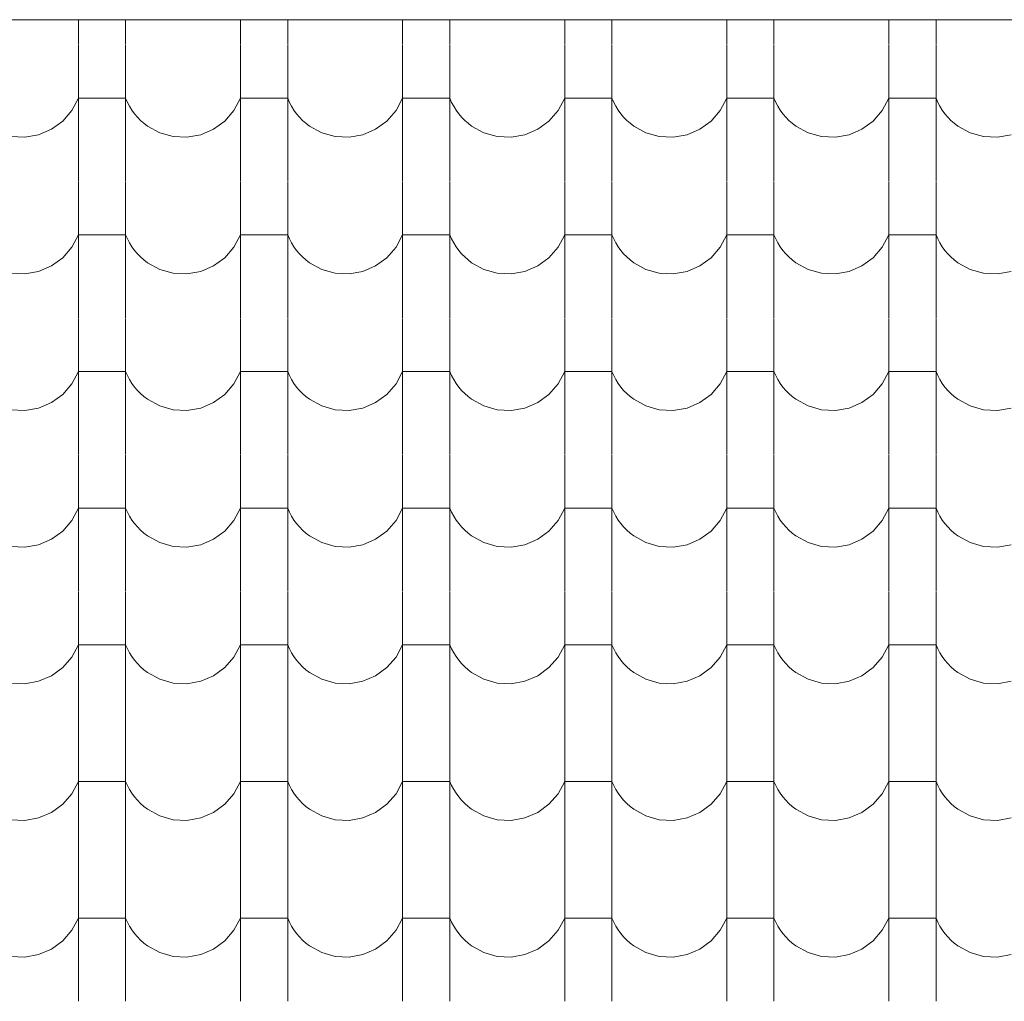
# Model space of a CAD drawing. Header units: millimetres. Extents: x -20699 to 32021, y -4298 to 11971.
# Tile 34 of 74: x -13469 to -12466, y 9802 to 10800. Entities that reach past the tile are written whole.
import ezdxf

# ---------------------------------------------------------------- set-up
doc = ezdxf.new("R2010")
doc.units = ezdxf.units.MM
doc.header["$MEASUREMENT"] = 0
for name, color, linetype in [('A-A_1_Bourané_Konstrukce - střechy a skořepiny', 7, 'Continuous'), ('A-A_1_Bourané_Výplně - Povrchové', 7, 'Continuous'), ('A-A_1_Konstrukce - střechy a skořepiny', 7, 'Continuous')]:
    doc.layers.add(name, color=color, linetype=linetype)

# ---------------------------------------------------------------- blocks, each defined once
blk = doc.blocks.new('*X1', base_point=(-21954.7, -8431.5))
at = {"layer": 'A-A_1_Bourané_Výplně - Povrchové', "color": 251, "linetype": 'Continuous', "lineweight": 20, "true_color": 0x6a6a6a}
for p, q in [((-13408.9, 10800.4), (-13408.9, 10775)), ((-13360.9, 10800.4), (-13360.9, 10775)), ((-13243.9, 10800.4), (-13243.9, 10775)), ((-13195.9, 10800.4), (-13195.9, 10775)), ((-13078.9, 10800.4), (-13078.9, 10775)), ((-13030.9, 10800.4), (-13030.9, 10775)), ((-12913.9, 10800.4), (-12913.9, 10775)), ((-12865.9, 10800.4), (-12865.9, 10775)), ((-12748.9, 10800.4), (-12748.9, 10775)), ((-12700.9, 10800.4), (-12700.9, 10775)), ((-12583.9, 10800.4), (-12583.9, 10775)), ((-12535.9, 10800.4), (-12535.9, 10775)), ((-13408.9, 10774.5), (-13408.9, 10636)), ((-13360.9, 10774.5), (-13360.9, 10636)), ((-13243.9, 10774.5), (-13243.9, 10636)), ((-13195.9, 10774.5), (-13195.9, 10636)), ((-13078.9, 10774.5), (-13078.9, 10636)), ((-13030.9, 10774.5), (-13030.9, 10636)), ((-12913.9, 10774.5), (-12913.9, 10636)), ((-12865.9, 10774.5), (-12865.9, 10636)), ((-12748.9, 10774.5), (-12748.9, 10636)), ((-12700.9, 10774.5), (-12700.9, 10636)), ((-12583.9, 10774.5), (-12583.9, 10636)), ((-12535.9, 10774.5), (-12535.9, 10636)), ((-13415.6, 10708), (-13408.9, 10720.5)), ((-13384.9, 10720.5), (-13408.9, 10720.5)), ((-13360.9, 10720.5), (-13384.9, 10720.5)), ((-13360.9, 10720.5), (-13359, 10716.3)), ((-13359, 10716.3), (-13356.9, 10712.3)), ((-13250.6, 10708), (-13243.9, 10720.5)), ((-13219.9, 10720.5), (-13243.9, 10720.5)), ((-13195.9, 10720.5), (-13219.9, 10720.5)), ((-13195.9, 10720.5), (-13194, 10716.3)), ((-13194, 10716.3), (-13191.9, 10712.3)), ((-13085.6, 10708), (-13078.9, 10720.5)), ((-13054.9, 10720.5), (-13078.9, 10720.5)), ((-13030.9, 10720.5), (-13054.9, 10720.5)), ((-13030.9, 10720.5), (-13029, 10716.3)), ((-13029, 10716.3), (-13026.9, 10712.3)), ((-12920.6, 10708), (-12913.9, 10720.5)), ((-12889.9, 10720.5), (-12913.9, 10720.5)), ((-12865.9, 10720.5), (-12889.9, 10720.5)), ((-12865.9, 10720.5), (-12864, 10716.3)), ((-12864, 10716.3), (-12861.9, 10712.3)), ((-12755.6, 10708), (-12748.9, 10720.5)), ((-12724.9, 10720.5), (-12748.9, 10720.5)), ((-12700.9, 10720.5), (-12724.9, 10720.5)), ((-12700.9, 10720.5), (-12699, 10716.3)), ((-12699, 10716.3), (-12696.9, 10712.3)), ((-12590.6, 10708), (-12583.9, 10720.5)), ((-12559.9, 10720.5), (-12583.9, 10720.5)), ((-12535.9, 10720.5), (-12559.9, 10720.5)), ((-12535.9, 10720.5), (-12534, 10716.3)), ((-12534, 10716.3), (-12531.9, 10712.3)), ((-13424.9, 10697.2), (-13415.6, 10708)), ((-13356.9, 10712.3), (-13354.5, 10708.4)), ((-13354.5, 10708.4), (-13351.8, 10704.7)), ((-13351.8, 10704.7), (-13348.9, 10701.3)), ((-13259.9, 10697.2), (-13250.6, 10708)), ((-13191.9, 10712.3), (-13189.5, 10708.4)), ((-13189.5, 10708.4), (-13186.8, 10704.7)), ((-13186.8, 10704.7), (-13183.9, 10701.3)), ((-13094.9, 10697.2), (-13085.6, 10708)), ((-13026.9, 10712.3), (-13024.5, 10708.4)), ((-13024.5, 10708.4), (-13021.8, 10704.7)), ((-13021.8, 10704.7), (-13018.9, 10701.3)), ((-12929.9, 10697.2), (-12920.6, 10708)), ((-12861.9, 10712.3), (-12859.5, 10708.4)), ((-12859.5, 10708.4), (-12856.8, 10704.7)), ((-12856.8, 10704.7), (-12853.9, 10701.3)), ((-12764.9, 10697.2), (-12755.6, 10708)), ((-12696.9, 10712.3), (-12694.5, 10708.4)), ((-12694.5, 10708.4), (-12691.8, 10704.7)), ((-12691.8, 10704.7), (-12688.9, 10701.3)), ((-12599.9, 10697.2), (-12590.6, 10708)), ((-12531.9, 10712.3), (-12529.5, 10708.4)), ((-12529.5, 10708.4), (-12526.8, 10704.7)), ((-12526.8, 10704.7), (-12523.9, 10701.3)), ((-13436.4, 10688.9), (-13424.9, 10697.2)), ((-13348.9, 10701.3), (-13345.7, 10698)), ((-13345.7, 10698), (-13342.3, 10695)), ((-13342.3, 10695), (-13338.7, 10692.2)), ((-13271.4, 10688.9), (-13259.9, 10697.2)), ((-13183.9, 10701.3), (-13180.7, 10698)), ((-13180.7, 10698), (-13177.3, 10695)), ((-13177.3, 10695), (-13173.7, 10692.2)), ((-13106.4, 10688.9), (-13094.9, 10697.2)), ((-13018.9, 10701.3), (-13015.7, 10698)), ((-13015.7, 10698), (-13012.3, 10695)), ((-13012.3, 10695), (-13008.7, 10692.2)), ((-12941.4, 10688.9), (-12929.9, 10697.2)), ((-12853.9, 10701.3), (-12850.7, 10698)), ((-12850.7, 10698), (-12847.3, 10695)), ((-12847.3, 10695), (-12843.7, 10692.2)), ((-12776.4, 10688.9), (-12764.9, 10697.2)), ((-12688.9, 10701.3), (-12685.7, 10698)), ((-12685.7, 10698), (-12682.3, 10695)), ((-12682.3, 10695), (-12678.7, 10692.2)), ((-12611.4, 10688.9), (-12599.9, 10697.2)), ((-12523.9, 10701.3), (-12520.7, 10698)), ((-12520.7, 10698), (-12517.3, 10695)), ((-12517.3, 10695), (-12513.7, 10692.2)), ((-13449.4, 10683.3), (-13436.4, 10688.9)), ((-13338.7, 10692.2), (-13326.2, 10685.4)), ((-13326.2, 10685.4), (-13312.6, 10681.5)), ((-13284.4, 10683.3), (-13271.4, 10688.9)), ((-13173.7, 10692.2), (-13161.2, 10685.4)), ((-13161.2, 10685.4), (-13147.6, 10681.5)), ((-13119.4, 10683.3), (-13106.4, 10688.9)), ((-13008.7, 10692.2), (-12996.2, 10685.4)), ((-12996.2, 10685.4), (-12982.6, 10681.5)), ((-12954.4, 10683.3), (-12941.4, 10688.9)), ((-12843.7, 10692.2), (-12831.2, 10685.4)), ((-12831.2, 10685.4), (-12817.6, 10681.5)), ((-12789.4, 10683.3), (-12776.4, 10688.9)), ((-12678.7, 10692.2), (-12666.2, 10685.4)), ((-12666.2, 10685.4), (-12652.6, 10681.5)), ((-12624.4, 10683.3), (-12611.4, 10688.9)), ((-12513.7, 10692.2), (-12501.2, 10685.4)), ((-12501.2, 10685.4), (-12487.6, 10681.5)), ((-13477.6, 10681.5), (-13463.4, 10680.8)), ((-13463.4, 10680.8), (-13449.4, 10683.3)), ((-13312.6, 10681.5), (-13298.4, 10680.8)), ((-13298.4, 10680.8), (-13284.4, 10683.3)), ((-13147.6, 10681.5), (-13133.4, 10680.8)), ((-13133.4, 10680.8), (-13119.4, 10683.3)), ((-12982.6, 10681.5), (-12968.4, 10680.8)), ((-12968.4, 10680.8), (-12954.4, 10683.3)), ((-12817.6, 10681.5), (-12803.4, 10680.8)), ((-12803.4, 10680.8), (-12789.4, 10683.3)), ((-12652.6, 10681.5), (-12638.4, 10680.8)), ((-12638.4, 10680.8), (-12624.4, 10683.3)), ((-12487.6, 10681.5), (-12473.4, 10680.8)), ((-12473.4, 10680.8), (-12459.4, 10683.3)), ((-13408.9, 10635.5), (-13408.9, 10497)), ((-13360.9, 10635.5), (-13360.9, 10497)), ((-13243.9, 10635.5), (-13243.9, 10497)), ((-13195.9, 10635.5), (-13195.9, 10497)), ((-13078.9, 10635.5), (-13078.9, 10497)), ((-13030.9, 10635.5), (-13030.9, 10497)), ((-12913.9, 10635.5), (-12913.9, 10497)), ((-12865.9, 10635.5), (-12865.9, 10497)), ((-12748.9, 10635.5), (-12748.9, 10497)), ((-12700.9, 10635.5), (-12700.9, 10497)), ((-12583.9, 10635.5), (-12583.9, 10497)), ((-12535.9, 10635.5), (-12535.9, 10497)), ((-13415.6, 10569), (-13408.9, 10581.5)), ((-13384.9, 10581.5), (-13408.9, 10581.5)), ((-13360.9, 10581.5), (-13384.9, 10581.5)), ((-13360.9, 10581.5), (-13359, 10577.3)), ((-13359, 10577.3), (-13356.9, 10573.3)), ((-13250.6, 10569), (-13243.9, 10581.5)), ((-13219.9, 10581.5), (-13243.9, 10581.5)), ((-13195.9, 10581.5), (-13219.9, 10581.5)), ((-13195.9, 10581.5), (-13194, 10577.3)), ((-13194, 10577.3), (-13191.9, 10573.3)), ((-13085.6, 10569), (-13078.9, 10581.5)), ((-13054.9, 10581.5), (-13078.9, 10581.5)), ((-13030.9, 10581.5), (-13054.9, 10581.5)), ((-13030.9, 10581.5), (-13029, 10577.3)), ((-13029, 10577.3), (-13026.9, 10573.3)), ((-12920.6, 10569), (-12913.9, 10581.5)), ((-12889.9, 10581.5), (-12913.9, 10581.5)), ((-12865.9, 10581.5), (-12889.9, 10581.5)), ((-12865.9, 10581.5), (-12864, 10577.3)), ((-12864, 10577.3), (-12861.9, 10573.3)), ((-12755.6, 10569), (-12748.9, 10581.5)), ((-12724.9, 10581.5), (-12748.9, 10581.5)), ((-12700.9, 10581.5), (-12724.9, 10581.5)), ((-12700.9, 10581.5), (-12699, 10577.3)), ((-12699, 10577.3), (-12696.9, 10573.3)), ((-12590.6, 10569), (-12583.9, 10581.5)), ((-12559.9, 10581.5), (-12583.9, 10581.5)), ((-12535.9, 10581.5), (-12559.9, 10581.5)), ((-12535.9, 10581.5), (-12534, 10577.3)), ((-12534, 10577.3), (-12531.9, 10573.3)), ((-13424.9, 10558.2), (-13415.6, 10569)), ((-13356.9, 10573.3), (-13354.5, 10569.4)), ((-13354.5, 10569.4), (-13351.8, 10565.7)), ((-13351.8, 10565.7), (-13348.9, 10562.3)), ((-13259.9, 10558.2), (-13250.6, 10569)), ((-13191.9, 10573.3), (-13189.5, 10569.4)), ((-13189.5, 10569.4), (-13186.8, 10565.7)), ((-13186.8, 10565.7), (-13183.9, 10562.3)), ((-13094.9, 10558.2), (-13085.6, 10569)), ((-13026.9, 10573.3), (-13024.5, 10569.4)), ((-13024.5, 10569.4), (-13021.8, 10565.7)), ((-13021.8, 10565.7), (-13018.9, 10562.3)), ((-12929.9, 10558.2), (-12920.6, 10569)), ((-12861.9, 10573.3), (-12859.5, 10569.4)), ((-12859.5, 10569.4), (-12856.8, 10565.7)), ((-12856.8, 10565.7), (-12853.9, 10562.3)), ((-12764.9, 10558.2), (-12755.6, 10569)), ((-12696.9, 10573.3), (-12694.5, 10569.4)), ((-12694.5, 10569.4), (-12691.8, 10565.7)), ((-12691.8, 10565.7), (-12688.9, 10562.3)), ((-12599.9, 10558.2), (-12590.6, 10569)), ((-12531.9, 10573.3), (-12529.5, 10569.4)), ((-12529.5, 10569.4), (-12526.8, 10565.7)), ((-12526.8, 10565.7), (-12523.9, 10562.3)), ((-13436.4, 10549.9), (-13424.9, 10558.2)), ((-13348.9, 10562.3), (-13345.7, 10559)), ((-13345.7, 10559), (-13342.3, 10556)), ((-13342.3, 10556), (-13338.7, 10553.2)), ((-13271.4, 10549.9), (-13259.9, 10558.2)), ((-13183.9, 10562.3), (-13180.7, 10559)), ((-13180.7, 10559), (-13177.3, 10556)), ((-13177.3, 10556), (-13173.7, 10553.2)), ((-13106.4, 10549.9), (-13094.9, 10558.2)), ((-13018.9, 10562.3), (-13015.7, 10559)), ((-13015.7, 10559), (-13012.3, 10556)), ((-13012.3, 10556), (-13008.7, 10553.2)), ((-12941.4, 10549.9), (-12929.9, 10558.2)), ((-12853.9, 10562.3), (-12850.7, 10559)), ((-12850.7, 10559), (-12847.3, 10556)), ((-12847.3, 10556), (-12843.7, 10553.2)), ((-12776.4, 10549.9), (-12764.9, 10558.2)), ((-12688.9, 10562.3), (-12685.7, 10559)), ((-12685.7, 10559), (-12682.3, 10556)), ((-12682.3, 10556), (-12678.7, 10553.2)), ((-12611.4, 10549.9), (-12599.9, 10558.2)), ((-12523.9, 10562.3), (-12520.7, 10559)), ((-12520.7, 10559), (-12517.3, 10556)), ((-12517.3, 10556), (-12513.7, 10553.2)), ((-13463.4, 10541.8), (-13449.4, 10544.3)), ((-13449.4, 10544.3), (-13436.4, 10549.9)), ((-13338.7, 10553.2), (-13326.2, 10546.4)), ((-13326.2, 10546.4), (-13312.6, 10542.5)), ((-13298.4, 10541.8), (-13284.4, 10544.3)), ((-13284.4, 10544.3), (-13271.4, 10549.9)), ((-13173.7, 10553.2), (-13161.2, 10546.4)), ((-13161.2, 10546.4), (-13147.6, 10542.5)), ((-13133.4, 10541.8), (-13119.4, 10544.3)), ((-13119.4, 10544.3), (-13106.4, 10549.9)), ((-13008.7, 10553.2), (-12996.2, 10546.4)), ((-12996.2, 10546.4), (-12982.6, 10542.5)), ((-12968.4, 10541.8), (-12954.4, 10544.3)), ((-12954.4, 10544.3), (-12941.4, 10549.9)), ((-12843.7, 10553.2), (-12831.2, 10546.4)), ((-12831.2, 10546.4), (-12817.6, 10542.5)), ((-12803.4, 10541.8), (-12789.4, 10544.3)), ((-12789.4, 10544.3), (-12776.4, 10549.9)), ((-12678.7, 10553.2), (-12666.2, 10546.4)), ((-12666.2, 10546.4), (-12652.6, 10542.5)), ((-12638.4, 10541.8), (-12624.4, 10544.3)), ((-12624.4, 10544.3), (-12611.4, 10549.9)), ((-12513.7, 10553.2), (-12501.2, 10546.4)), ((-12501.2, 10546.4), (-12487.6, 10542.5)), ((-12473.4, 10541.8), (-12459.4, 10544.3)), ((-13477.6, 10542.5), (-13463.4, 10541.8)), ((-13312.6, 10542.5), (-13298.4, 10541.8)), ((-13147.6, 10542.5), (-13133.4, 10541.8)), ((-12982.6, 10542.5), (-12968.4, 10541.8)), ((-12817.6, 10542.5), (-12803.4, 10541.8)), ((-12652.6, 10542.5), (-12638.4, 10541.8)), ((-12487.6, 10542.5), (-12473.4, 10541.8)), ((-13408.9, 10496.5), (-13408.9, 10358)), ((-13360.9, 10496.5), (-13360.9, 10358)), ((-13243.9, 10496.5), (-13243.9, 10358)), ((-13195.9, 10496.5), (-13195.9, 10358)), ((-13078.9, 10496.5), (-13078.9, 10358)), ((-13030.9, 10496.5), (-13030.9, 10358)), ((-12913.9, 10496.5), (-12913.9, 10358)), ((-12865.9, 10496.5), (-12865.9, 10358)), ((-12748.9, 10496.5), (-12748.9, 10358)), ((-12700.9, 10496.5), (-12700.9, 10358)), ((-12583.9, 10496.5), (-12583.9, 10358)), ((-12535.9, 10496.5), (-12535.9, 10358)), ((-13415.6, 10430), (-13408.9, 10442.5)), ((-13384.9, 10442.5), (-13408.9, 10442.5)), ((-13360.9, 10442.5), (-13384.9, 10442.5)), ((-13360.9, 10442.5), (-13359, 10438.3)), ((-13359, 10438.3), (-13356.9, 10434.3)), ((-13356.9, 10434.3), (-13354.5, 10430.4)), ((-13250.6, 10430), (-13243.9, 10442.5)), ((-13219.9, 10442.5), (-13243.9, 10442.5)), ((-13195.9, 10442.5), (-13219.9, 10442.5)), ((-13195.9, 10442.5), (-13194, 10438.3)), ((-13194, 10438.3), (-13191.9, 10434.3)), ((-13191.9, 10434.3), (-13189.5, 10430.4)), ((-13085.6, 10430), (-13078.9, 10442.5)), ((-13054.9, 10442.5), (-13078.9, 10442.5)), ((-13030.9, 10442.5), (-13054.9, 10442.5)), ((-13030.9, 10442.5), (-13029, 10438.3)), ((-13029, 10438.3), (-13026.9, 10434.3)), ((-13026.9, 10434.3), (-13024.5, 10430.4)), ((-12920.6, 10430), (-12913.9, 10442.5)), ((-12889.9, 10442.5), (-12913.9, 10442.5)), ((-12865.9, 10442.5), (-12889.9, 10442.5)), ((-12865.9, 10442.5), (-12864, 10438.3)), ((-12864, 10438.3), (-12861.9, 10434.3)), ((-12861.9, 10434.3), (-12859.5, 10430.4)), ((-12755.6, 10430), (-12748.9, 10442.5)), ((-12724.9, 10442.5), (-12748.9, 10442.5)), ((-12700.9, 10442.5), (-12724.9, 10442.5)), ((-12700.9, 10442.5), (-12699, 10438.3)), ((-12699, 10438.3), (-12696.9, 10434.3)), ((-12696.9, 10434.3), (-12694.5, 10430.4)), ((-12590.6, 10430), (-12583.9, 10442.5)), ((-12559.9, 10442.5), (-12583.9, 10442.5)), ((-12535.9, 10442.5), (-12559.9, 10442.5)), ((-12535.9, 10442.5), (-12534, 10438.3)), ((-12534, 10438.3), (-12531.9, 10434.3)), ((-12531.9, 10434.3), (-12529.5, 10430.4)), ((-13424.9, 10419.2), (-13415.6, 10430)), ((-13354.5, 10430.4), (-13351.8, 10426.7)), ((-13351.8, 10426.7), (-13348.9, 10423.3)), ((-13259.9, 10419.2), (-13250.6, 10430)), ((-13189.5, 10430.4), (-13186.8, 10426.7)), ((-13186.8, 10426.7), (-13183.9, 10423.3)), ((-13094.9, 10419.2), (-13085.6, 10430)), ((-13024.5, 10430.4), (-13021.8, 10426.7)), ((-13021.8, 10426.7), (-13018.9, 10423.3)), ((-12929.9, 10419.2), (-12920.6, 10430)), ((-12859.5, 10430.4), (-12856.8, 10426.7)), ((-12856.8, 10426.7), (-12853.9, 10423.3)), ((-12764.9, 10419.2), (-12755.6, 10430)), ((-12694.5, 10430.4), (-12691.8, 10426.7)), ((-12691.8, 10426.7), (-12688.9, 10423.3)), ((-12599.9, 10419.2), (-12590.6, 10430)), ((-12529.5, 10430.4), (-12526.8, 10426.7)), ((-12526.8, 10426.7), (-12523.9, 10423.3)), ((-13436.4, 10410.9), (-13424.9, 10419.2)), ((-13348.9, 10423.3), (-13345.7, 10420)), ((-13345.7, 10420), (-13342.3, 10417)), ((-13342.3, 10417), (-13338.7, 10414.2)), ((-13338.7, 10414.2), (-13326.2, 10407.4)), ((-13271.4, 10410.9), (-13259.9, 10419.2)), ((-13183.9, 10423.3), (-13180.7, 10420)), ((-13180.7, 10420), (-13177.3, 10417)), ((-13177.3, 10417), (-13173.7, 10414.2)), ((-13173.7, 10414.2), (-13161.2, 10407.4)), ((-13106.4, 10410.9), (-13094.9, 10419.2)), ((-13018.9, 10423.3), (-13015.7, 10420)), ((-13015.7, 10420), (-13012.3, 10417)), ((-13012.3, 10417), (-13008.7, 10414.2)), ((-13008.7, 10414.2), (-12996.2, 10407.4)), ((-12941.4, 10410.9), (-12929.9, 10419.2)), ((-12853.9, 10423.3), (-12850.7, 10420)), ((-12850.7, 10420), (-12847.3, 10417)), ((-12847.3, 10417), (-12843.7, 10414.2)), ((-12843.7, 10414.2), (-12831.2, 10407.4)), ((-12776.4, 10410.9), (-12764.9, 10419.2)), ((-12688.9, 10423.3), (-12685.7, 10420)), ((-12685.7, 10420), (-12682.3, 10417)), ((-12682.3, 10417), (-12678.7, 10414.2)), ((-12678.7, 10414.2), (-12666.2, 10407.4)), ((-12611.4, 10410.9), (-12599.9, 10419.2)), ((-12523.9, 10423.3), (-12520.7, 10420)), ((-12520.7, 10420), (-12517.3, 10417)), ((-12517.3, 10417), (-12513.7, 10414.2)), ((-12513.7, 10414.2), (-12501.2, 10407.4)), ((-13463.4, 10402.8), (-13449.4, 10405.3)), ((-13449.4, 10405.3), (-13436.4, 10410.9)), ((-13326.2, 10407.4), (-13312.6, 10403.5)), ((-13298.4, 10402.8), (-13284.4, 10405.3)), ((-13284.4, 10405.3), (-13271.4, 10410.9)), ((-13161.2, 10407.4), (-13147.6, 10403.5)), ((-13133.4, 10402.8), (-13119.4, 10405.3)), ((-13119.4, 10405.3), (-13106.4, 10410.9)), ((-12996.2, 10407.4), (-12982.6, 10403.5)), ((-12968.4, 10402.8), (-12954.4, 10405.3)), ((-12954.4, 10405.3), (-12941.4, 10410.9)), ((-12831.2, 10407.4), (-12817.6, 10403.5)), ((-12803.4, 10402.8), (-12789.4, 10405.3)), ((-12789.4, 10405.3), (-12776.4, 10410.9)), ((-12666.2, 10407.4), (-12652.6, 10403.5)), ((-12638.4, 10402.8), (-12624.4, 10405.3)), ((-12624.4, 10405.3), (-12611.4, 10410.9)), ((-12501.2, 10407.4), (-12487.6, 10403.5)), ((-12473.4, 10402.8), (-12459.4, 10405.3)), ((-13477.6, 10403.5), (-13463.4, 10402.8)), ((-13312.6, 10403.5), (-13298.4, 10402.8)), ((-13147.6, 10403.5), (-13133.4, 10402.8)), ((-12982.6, 10403.5), (-12968.4, 10402.8)), ((-12817.6, 10403.5), (-12803.4, 10402.8)), ((-12652.6, 10403.5), (-12638.4, 10402.8)), ((-12487.6, 10403.5), (-12473.4, 10402.8)), ((-13408.9, 10357.5), (-13408.9, 10219)), ((-13360.9, 10357.5), (-13360.9, 10219)), ((-13243.9, 10357.5), (-13243.9, 10219)), ((-13195.9, 10357.5), (-13195.9, 10219)), ((-13078.9, 10357.5), (-13078.9, 10219)), ((-13030.9, 10357.5), (-13030.9, 10219)), ((-12913.9, 10357.5), (-12913.9, 10219)), ((-12865.9, 10357.5), (-12865.9, 10219)), ((-12748.9, 10357.5), (-12748.9, 10219)), ((-12700.9, 10357.5), (-12700.9, 10219)), ((-12583.9, 10357.5), (-12583.9, 10219)), ((-12535.9, 10357.5), (-12535.9, 10219)), ((-13415.6, 10291), (-13408.9, 10303.5)), ((-13384.9, 10303.5), (-13408.9, 10303.5)), ((-13360.9, 10303.5), (-13384.9, 10303.5)), ((-13360.9, 10303.5), (-13359, 10299.3)), ((-13250.6, 10291), (-13243.9, 10303.5)), ((-13219.9, 10303.5), (-13243.9, 10303.5)), ((-13195.9, 10303.5), (-13219.9, 10303.5)), ((-13195.9, 10303.5), (-13194, 10299.3)), ((-13085.6, 10291), (-13078.9, 10303.5)), ((-13054.9, 10303.5), (-13078.9, 10303.5)), ((-13030.9, 10303.5), (-13054.9, 10303.5)), ((-13030.9, 10303.5), (-13029, 10299.3)), ((-12920.6, 10291), (-12913.9, 10303.5)), ((-12889.9, 10303.5), (-12913.9, 10303.5)), ((-12865.9, 10303.5), (-12889.9, 10303.5)), ((-12865.9, 10303.5), (-12864, 10299.3)), ((-12755.6, 10291), (-12748.9, 10303.5)), ((-12724.9, 10303.5), (-12748.9, 10303.5)), ((-12700.9, 10303.5), (-12724.9, 10303.5)), ((-12700.9, 10303.5), (-12699, 10299.3)), ((-12590.6, 10291), (-12583.9, 10303.5)), ((-12559.9, 10303.5), (-12583.9, 10303.5)), ((-12535.9, 10303.5), (-12559.9, 10303.5)), ((-12535.9, 10303.5), (-12534, 10299.3)), ((-13359, 10299.3), (-13356.9, 10295.3)), ((-13356.9, 10295.3), (-13354.5, 10291.4)), ((-13194, 10299.3), (-13191.9, 10295.3)), ((-13191.9, 10295.3), (-13189.5, 10291.4)), ((-13029, 10299.3), (-13026.9, 10295.3)), ((-13026.9, 10295.3), (-13024.5, 10291.4)), ((-12864, 10299.3), (-12861.9, 10295.3)), ((-12861.9, 10295.3), (-12859.5, 10291.4)), ((-12699, 10299.3), (-12696.9, 10295.3)), ((-12696.9, 10295.3), (-12694.5, 10291.4)), ((-12534, 10299.3), (-12531.9, 10295.3)), ((-12531.9, 10295.3), (-12529.5, 10291.4)), ((-13424.9, 10280.2), (-13415.6, 10291)), ((-13354.5, 10291.4), (-13351.8, 10287.7)), ((-13351.8, 10287.7), (-13348.9, 10284.3)), ((-13348.9, 10284.3), (-13345.7, 10281)), ((-13259.9, 10280.2), (-13250.6, 10291)), ((-13189.5, 10291.4), (-13186.8, 10287.7)), ((-13186.8, 10287.7), (-13183.9, 10284.3)), ((-13183.9, 10284.3), (-13180.7, 10281)), ((-13094.9, 10280.2), (-13085.6, 10291)), ((-13024.5, 10291.4), (-13021.8, 10287.7)), ((-13021.8, 10287.7), (-13018.9, 10284.3)), ((-13018.9, 10284.3), (-13015.7, 10281)), ((-12929.9, 10280.2), (-12920.6, 10291)), ((-12859.5, 10291.4), (-12856.8, 10287.7)), ((-12856.8, 10287.7), (-12853.9, 10284.3)), ((-12853.9, 10284.3), (-12850.7, 10281)), ((-12764.9, 10280.2), (-12755.6, 10291)), ((-12694.5, 10291.4), (-12691.8, 10287.7)), ((-12691.8, 10287.7), (-12688.9, 10284.3)), ((-12688.9, 10284.3), (-12685.7, 10281)), ((-12599.9, 10280.2), (-12590.6, 10291)), ((-12529.5, 10291.4), (-12526.8, 10287.7)), ((-12526.8, 10287.7), (-12523.9, 10284.3)), ((-12523.9, 10284.3), (-12520.7, 10281)), ((-13436.4, 10271.9), (-13424.9, 10280.2)), ((-13345.7, 10281), (-13342.3, 10278)), ((-13342.3, 10278), (-13338.7, 10275.2)), ((-13338.7, 10275.2), (-13326.2, 10268.4)), ((-13271.4, 10271.9), (-13259.9, 10280.2)), ((-13180.7, 10281), (-13177.3, 10278)), ((-13177.3, 10278), (-13173.7, 10275.2)), ((-13173.7, 10275.2), (-13161.2, 10268.4)), ((-13106.4, 10271.9), (-13094.9, 10280.2)), ((-13015.7, 10281), (-13012.3, 10278)), ((-13012.3, 10278), (-13008.7, 10275.2)), ((-13008.7, 10275.2), (-12996.2, 10268.4)), ((-12941.4, 10271.9), (-12929.9, 10280.2)), ((-12850.7, 10281), (-12847.3, 10278)), ((-12847.3, 10278), (-12843.7, 10275.2)), ((-12843.7, 10275.2), (-12831.2, 10268.4)), ((-12776.4, 10271.9), (-12764.9, 10280.2)), ((-12685.7, 10281), (-12682.3, 10278)), ((-12682.3, 10278), (-12678.7, 10275.2)), ((-12678.7, 10275.2), (-12666.2, 10268.4)), ((-12611.4, 10271.9), (-12599.9, 10280.2)), ((-12520.7, 10281), (-12517.3, 10278)), ((-12517.3, 10278), (-12513.7, 10275.2)), ((-12513.7, 10275.2), (-12501.2, 10268.4)), ((-13477.6, 10264.5), (-13463.4, 10263.8)), ((-13463.4, 10263.8), (-13449.4, 10266.3)), ((-13449.4, 10266.3), (-13436.4, 10271.9)), ((-13326.2, 10268.4), (-13312.6, 10264.5)), ((-13312.6, 10264.5), (-13298.4, 10263.8)), ((-13298.4, 10263.8), (-13284.4, 10266.3)), ((-13284.4, 10266.3), (-13271.4, 10271.9)), ((-13161.2, 10268.4), (-13147.6, 10264.5)), ((-13147.6, 10264.5), (-13133.4, 10263.8)), ((-13133.4, 10263.8), (-13119.4, 10266.3)), ((-13119.4, 10266.3), (-13106.4, 10271.9)), ((-12996.2, 10268.4), (-12982.6, 10264.5)), ((-12982.6, 10264.5), (-12968.4, 10263.8)), ((-12968.4, 10263.8), (-12954.4, 10266.3)), ((-12954.4, 10266.3), (-12941.4, 10271.9)), ((-12831.2, 10268.4), (-12817.6, 10264.5)), ((-12817.6, 10264.5), (-12803.4, 10263.8)), ((-12803.4, 10263.8), (-12789.4, 10266.3)), ((-12789.4, 10266.3), (-12776.4, 10271.9)), ((-12666.2, 10268.4), (-12652.6, 10264.5)), ((-12652.6, 10264.5), (-12638.4, 10263.8)), ((-12638.4, 10263.8), (-12624.4, 10266.3)), ((-12624.4, 10266.3), (-12611.4, 10271.9)), ((-12501.2, 10268.4), (-12487.6, 10264.5)), ((-12487.6, 10264.5), (-12473.4, 10263.8)), ((-12473.4, 10263.8), (-12459.4, 10266.3)), ((-13408.9, 10218.5), (-13408.9, 10080)), ((-13360.9, 10218.5), (-13360.9, 10080)), ((-13243.9, 10218.5), (-13243.9, 10080)), ((-13195.9, 10218.5), (-13195.9, 10080)), ((-13078.9, 10218.5), (-13078.9, 10080)), ((-13030.9, 10218.5), (-13030.9, 10080)), ((-12913.9, 10218.5), (-12913.9, 10080)), ((-12865.9, 10218.5), (-12865.9, 10080)), ((-12748.9, 10218.5), (-12748.9, 10080)), ((-12700.9, 10218.5), (-12700.9, 10080)), ((-12583.9, 10218.5), (-12583.9, 10080)), ((-12535.9, 10218.5), (-12535.9, 10080)), ((-13415.6, 10152), (-13408.9, 10164.5)), ((-13384.9, 10164.5), (-13408.9, 10164.5)), ((-13360.9, 10164.5), (-13384.9, 10164.5)), ((-13360.9, 10164.5), (-13359, 10160.3)), ((-13250.6, 10152), (-13243.9, 10164.5)), ((-13219.9, 10164.5), (-13243.9, 10164.5)), ((-13195.9, 10164.5), (-13219.9, 10164.5)), ((-13195.9, 10164.5), (-13194, 10160.3)), ((-13085.6, 10152), (-13078.9, 10164.5)), ((-13054.9, 10164.5), (-13078.9, 10164.5)), ((-13030.9, 10164.5), (-13054.9, 10164.5)), ((-13030.9, 10164.5), (-13029, 10160.3)), ((-12920.6, 10152), (-12913.9, 10164.5)), ((-12889.9, 10164.5), (-12913.9, 10164.5)), ((-12865.9, 10164.5), (-12889.9, 10164.5)), ((-12865.9, 10164.5), (-12864, 10160.3)), ((-12755.6, 10152), (-12748.9, 10164.5)), ((-12724.9, 10164.5), (-12748.9, 10164.5)), ((-12700.9, 10164.5), (-12724.9, 10164.5)), ((-12700.9, 10164.5), (-12699, 10160.3)), ((-12590.6, 10152), (-12583.9, 10164.5)), ((-12559.9, 10164.5), (-12583.9, 10164.5)), ((-12535.9, 10164.5), (-12559.9, 10164.5)), ((-12535.9, 10164.5), (-12534, 10160.3)), ((-13359, 10160.3), (-13356.9, 10156.3)), ((-13356.9, 10156.3), (-13354.5, 10152.4)), ((-13194, 10160.3), (-13191.9, 10156.3)), ((-13191.9, 10156.3), (-13189.5, 10152.4)), ((-13029, 10160.3), (-13026.9, 10156.3)), ((-13026.9, 10156.3), (-13024.5, 10152.4)), ((-12864, 10160.3), (-12861.9, 10156.3)), ((-12861.9, 10156.3), (-12859.5, 10152.4)), ((-12699, 10160.3), (-12696.9, 10156.3)), ((-12696.9, 10156.3), (-12694.5, 10152.4)), ((-12534, 10160.3), (-12531.9, 10156.3)), ((-12531.9, 10156.3), (-12529.5, 10152.4)), ((-13424.9, 10141.2), (-13415.6, 10152)), ((-13354.5, 10152.4), (-13351.8, 10148.7)), ((-13351.8, 10148.7), (-13348.9, 10145.3)), ((-13348.9, 10145.3), (-13345.7, 10142)), ((-13259.9, 10141.2), (-13250.6, 10152)), ((-13189.5, 10152.4), (-13186.8, 10148.7)), ((-13186.8, 10148.7), (-13183.9, 10145.3)), ((-13183.9, 10145.3), (-13180.7, 10142)), ((-13094.9, 10141.2), (-13085.6, 10152)), ((-13024.5, 10152.4), (-13021.8, 10148.7)), ((-13021.8, 10148.7), (-13018.9, 10145.3)), ((-13018.9, 10145.3), (-13015.7, 10142)), ((-12929.9, 10141.2), (-12920.6, 10152)), ((-12859.5, 10152.4), (-12856.8, 10148.7)), ((-12856.8, 10148.7), (-12853.9, 10145.3)), ((-12853.9, 10145.3), (-12850.7, 10142)), ((-12764.9, 10141.2), (-12755.6, 10152)), ((-12694.5, 10152.4), (-12691.8, 10148.7)), ((-12691.8, 10148.7), (-12688.9, 10145.3)), ((-12688.9, 10145.3), (-12685.7, 10142)), ((-12599.9, 10141.2), (-12590.6, 10152)), ((-12529.5, 10152.4), (-12526.8, 10148.7)), ((-12526.8, 10148.7), (-12523.9, 10145.3)), ((-12523.9, 10145.3), (-12520.7, 10142)), ((-13436.4, 10132.9), (-13424.9, 10141.2)), ((-13345.7, 10142), (-13342.3, 10139)), ((-13342.3, 10139), (-13338.7, 10136.2)), ((-13338.7, 10136.2), (-13326.2, 10129.4)), ((-13271.4, 10132.9), (-13259.9, 10141.2)), ((-13180.7, 10142), (-13177.3, 10139)), ((-13177.3, 10139), (-13173.7, 10136.2)), ((-13173.7, 10136.2), (-13161.2, 10129.4)), ((-13106.4, 10132.9), (-13094.9, 10141.2)), ((-13015.7, 10142), (-13012.3, 10139)), ((-13012.3, 10139), (-13008.7, 10136.2)), ((-13008.7, 10136.2), (-12996.2, 10129.4)), ((-12941.4, 10132.9), (-12929.9, 10141.2)), ((-12850.7, 10142), (-12847.3, 10139)), ((-12847.3, 10139), (-12843.7, 10136.2)), ((-12843.7, 10136.2), (-12831.2, 10129.4)), ((-12776.4, 10132.9), (-12764.9, 10141.2)), ((-12685.7, 10142), (-12682.3, 10139)), ((-12682.3, 10139), (-12678.7, 10136.2)), ((-12678.7, 10136.2), (-12666.2, 10129.4)), ((-12611.4, 10132.9), (-12599.9, 10141.2)), ((-12520.7, 10142), (-12517.3, 10139)), ((-12517.3, 10139), (-12513.7, 10136.2)), ((-12513.7, 10136.2), (-12501.2, 10129.4)), ((-13477.6, 10125.5), (-13463.4, 10124.8)), ((-13463.4, 10124.8), (-13449.4, 10127.3)), ((-13449.4, 10127.3), (-13436.4, 10132.9)), ((-13326.2, 10129.4), (-13312.6, 10125.5)), ((-13312.6, 10125.5), (-13298.4, 10124.8)), ((-13298.4, 10124.8), (-13284.4, 10127.3)), ((-13284.4, 10127.3), (-13271.4, 10132.9)), ((-13161.2, 10129.4), (-13147.6, 10125.5)), ((-13147.6, 10125.5), (-13133.4, 10124.8)), ((-13133.4, 10124.8), (-13119.4, 10127.3)), ((-13119.4, 10127.3), (-13106.4, 10132.9)), ((-12996.2, 10129.4), (-12982.6, 10125.5)), ((-12982.6, 10125.5), (-12968.4, 10124.8)), ((-12968.4, 10124.8), (-12954.4, 10127.3)), ((-12954.4, 10127.3), (-12941.4, 10132.9)), ((-12831.2, 10129.4), (-12817.6, 10125.5)), ((-12817.6, 10125.5), (-12803.4, 10124.8)), ((-12803.4, 10124.8), (-12789.4, 10127.3)), ((-12789.4, 10127.3), (-12776.4, 10132.9)), ((-12666.2, 10129.4), (-12652.6, 10125.5)), ((-12652.6, 10125.5), (-12638.4, 10124.8)), ((-12638.4, 10124.8), (-12624.4, 10127.3)), ((-12624.4, 10127.3), (-12611.4, 10132.9)), ((-12501.2, 10129.4), (-12487.6, 10125.5)), ((-12487.6, 10125.5), (-12473.4, 10124.8)), ((-12473.4, 10124.8), (-12459.4, 10127.3)), ((-13408.9, 10079.5), (-13408.9, 9941)), ((-13360.9, 10079.5), (-13360.9, 9941)), ((-13243.9, 10079.5), (-13243.9, 9941)), ((-13195.9, 10079.5), (-13195.9, 9941)), ((-13078.9, 10079.5), (-13078.9, 9941)), ((-13030.9, 10079.5), (-13030.9, 9941)), ((-12913.9, 10079.5), (-12913.9, 9941)), ((-12865.9, 10079.5), (-12865.9, 9941)), ((-12748.9, 10079.5), (-12748.9, 9941)), ((-12700.9, 10079.5), (-12700.9, 9941)), ((-12583.9, 10079.5), (-12583.9, 9941)), ((-12535.9, 10079.5), (-12535.9, 9941)), ((-13415.6, 10013), (-13408.9, 10025.5)), ((-13384.9, 10025.5), (-13408.9, 10025.5)), ((-13360.9, 10025.5), (-13384.9, 10025.5)), ((-13360.9, 10025.5), (-13359, 10021.3)), ((-13250.6, 10013), (-13243.9, 10025.5)), ((-13219.9, 10025.5), (-13243.9, 10025.5)), ((-13195.9, 10025.5), (-13219.9, 10025.5)), ((-13195.9, 10025.5), (-13194, 10021.3)), ((-13085.6, 10013), (-13078.9, 10025.5)), ((-13054.9, 10025.5), (-13078.9, 10025.5)), ((-13030.9, 10025.5), (-13054.9, 10025.5)), ((-13030.9, 10025.5), (-13029, 10021.3)), ((-12920.6, 10013), (-12913.9, 10025.5)), ((-12889.9, 10025.5), (-12913.9, 10025.5)), ((-12865.9, 10025.5), (-12889.9, 10025.5)), ((-12865.9, 10025.5), (-12864, 10021.3)), ((-12755.6, 10013), (-12748.9, 10025.5)), ((-12724.9, 10025.5), (-12748.9, 10025.5)), ((-12700.9, 10025.5), (-12724.9, 10025.5)), ((-12700.9, 10025.5), (-12699, 10021.3)), ((-12590.6, 10013), (-12583.9, 10025.5)), ((-12559.9, 10025.5), (-12583.9, 10025.5)), ((-12535.9, 10025.5), (-12559.9, 10025.5)), ((-12535.9, 10025.5), (-12534, 10021.3)), ((-13424.9, 10002.2), (-13415.6, 10013)), ((-13359, 10021.3), (-13356.9, 10017.3)), ((-13356.9, 10017.3), (-13354.5, 10013.4)), ((-13354.5, 10013.4), (-13351.8, 10009.7)), ((-13259.9, 10002.2), (-13250.6, 10013)), ((-13194, 10021.3), (-13191.9, 10017.3)), ((-13191.9, 10017.3), (-13189.5, 10013.4)), ((-13189.5, 10013.4), (-13186.8, 10009.7)), ((-13094.9, 10002.2), (-13085.6, 10013)), ((-13029, 10021.3), (-13026.9, 10017.3)), ((-13026.9, 10017.3), (-13024.5, 10013.4)), ((-13024.5, 10013.4), (-13021.8, 10009.7)), ((-12929.9, 10002.2), (-12920.6, 10013)), ((-12864, 10021.3), (-12861.9, 10017.3)), ((-12861.9, 10017.3), (-12859.5, 10013.4)), ((-12859.5, 10013.4), (-12856.8, 10009.7)), ((-12764.9, 10002.2), (-12755.6, 10013)), ((-12699, 10021.3), (-12696.9, 10017.3)), ((-12696.9, 10017.3), (-12694.5, 10013.4)), ((-12694.5, 10013.4), (-12691.8, 10009.7)), ((-12599.9, 10002.2), (-12590.6, 10013)), ((-12534, 10021.3), (-12531.9, 10017.3)), ((-12531.9, 10017.3), (-12529.5, 10013.4)), ((-12529.5, 10013.4), (-12526.8, 10009.7)), ((-13351.8, 10009.7), (-13348.9, 10006.3)), ((-13348.9, 10006.3), (-13345.7, 10003)), ((-13345.7, 10003), (-13342.3, 10000)), ((-13186.8, 10009.7), (-13183.9, 10006.3)), ((-13183.9, 10006.3), (-13180.7, 10003)), ((-13180.7, 10003), (-13177.3, 10000)), ((-13021.8, 10009.7), (-13018.9, 10006.3)), ((-13018.9, 10006.3), (-13015.7, 10003)), ((-13015.7, 10003), (-13012.3, 10000)), ((-12856.8, 10009.7), (-12853.9, 10006.3)), ((-12853.9, 10006.3), (-12850.7, 10003)), ((-12850.7, 10003), (-12847.3, 10000)), ((-12691.8, 10009.7), (-12688.9, 10006.3)), ((-12688.9, 10006.3), (-12685.7, 10003)), ((-12685.7, 10003), (-12682.3, 10000)), ((-12526.8, 10009.7), (-12523.9, 10006.3)), ((-12523.9, 10006.3), (-12520.7, 10003)), ((-12520.7, 10003), (-12517.3, 10000)), ((-13449.4, 9988.3), (-13436.4, 9993.9)), ((-13436.4, 9993.9), (-13424.9, 10002.2)), ((-13342.3, 10000), (-13338.7, 9997.2)), ((-13338.7, 9997.2), (-13326.2, 9990.4)), ((-13284.4, 9988.3), (-13271.4, 9993.9)), ((-13271.4, 9993.9), (-13259.9, 10002.2)), ((-13177.3, 10000), (-13173.7, 9997.2)), ((-13173.7, 9997.2), (-13161.2, 9990.4)), ((-13119.4, 9988.3), (-13106.4, 9993.9)), ((-13106.4, 9993.9), (-13094.9, 10002.2)), ((-13012.3, 10000), (-13008.7, 9997.2)), ((-13008.7, 9997.2), (-12996.2, 9990.4)), ((-12954.4, 9988.3), (-12941.4, 9993.9)), ((-12941.4, 9993.9), (-12929.9, 10002.2)), ((-12847.3, 10000), (-12843.7, 9997.2)), ((-12843.7, 9997.2), (-12831.2, 9990.4)), ((-12789.4, 9988.3), (-12776.4, 9993.9)), ((-12776.4, 9993.9), (-12764.9, 10002.2)), ((-12682.3, 10000), (-12678.7, 9997.2)), ((-12678.7, 9997.2), (-12666.2, 9990.4)), ((-12624.4, 9988.3), (-12611.4, 9993.9)), ((-12611.4, 9993.9), (-12599.9, 10002.2)), ((-12517.3, 10000), (-12513.7, 9997.2)), ((-12513.7, 9997.2), (-12501.2, 9990.4)), ((-13477.6, 9986.5), (-13463.4, 9985.8)), ((-13463.4, 9985.8), (-13449.4, 9988.3)), ((-13326.2, 9990.4), (-13312.6, 9986.5)), ((-13312.6, 9986.5), (-13298.4, 9985.8)), ((-13298.4, 9985.8), (-13284.4, 9988.3)), ((-13161.2, 9990.4), (-13147.6, 9986.5)), ((-13147.6, 9986.5), (-13133.4, 9985.8)), ((-13133.4, 9985.8), (-13119.4, 9988.3)), ((-12996.2, 9990.4), (-12982.6, 9986.5)), ((-12982.6, 9986.5), (-12968.4, 9985.8)), ((-12968.4, 9985.8), (-12954.4, 9988.3)), ((-12831.2, 9990.4), (-12817.6, 9986.5)), ((-12817.6, 9986.5), (-12803.4, 9985.8)), ((-12803.4, 9985.8), (-12789.4, 9988.3)), ((-12666.2, 9990.4), (-12652.6, 9986.5)), ((-12652.6, 9986.5), (-12638.4, 9985.8)), ((-12638.4, 9985.8), (-12624.4, 9988.3)), ((-12501.2, 9990.4), (-12487.6, 9986.5)), ((-12487.6, 9986.5), (-12473.4, 9985.8)), ((-12473.4, 9985.8), (-12459.4, 9988.3)), ((-13408.9, 9940.5), (-13408.9, 9802)), ((-13360.9, 9940.5), (-13360.9, 9802)), ((-13243.9, 9940.5), (-13243.9, 9802)), ((-13195.9, 9940.5), (-13195.9, 9802)), ((-13078.9, 9940.5), (-13078.9, 9802)), ((-13030.9, 9940.5), (-13030.9, 9802)), ((-12913.9, 9940.5), (-12913.9, 9802)), ((-12865.9, 9940.5), (-12865.9, 9802)), ((-12748.9, 9940.5), (-12748.9, 9802)), ((-12700.9, 9940.5), (-12700.9, 9802)), ((-12583.9, 9940.5), (-12583.9, 9802)), ((-12535.9, 9940.5), (-12535.9, 9802)), ((-13415.6, 9874), (-13408.9, 9886.5)), ((-13384.9, 9886.5), (-13408.9, 9886.5)), ((-13360.9, 9886.5), (-13384.9, 9886.5)), ((-13360.9, 9886.5), (-13359, 9882.3)), ((-13250.6, 9874), (-13243.9, 9886.5)), ((-13219.9, 9886.5), (-13243.9, 9886.5)), ((-13195.9, 9886.5), (-13219.9, 9886.5)), ((-13195.9, 9886.5), (-13194, 9882.3)), ((-13085.6, 9874), (-13078.9, 9886.5)), ((-13054.9, 9886.5), (-13078.9, 9886.5)), ((-13030.9, 9886.5), (-13054.9, 9886.5)), ((-13030.9, 9886.5), (-13029, 9882.3)), ((-12920.6, 9874), (-12913.9, 9886.5)), ((-12889.9, 9886.5), (-12913.9, 9886.5)), ((-12865.9, 9886.5), (-12889.9, 9886.5)), ((-12865.9, 9886.5), (-12864, 9882.3)), ((-12755.6, 9874), (-12748.9, 9886.5)), ((-12724.9, 9886.5), (-12748.9, 9886.5)), ((-12700.9, 9886.5), (-12724.9, 9886.5)), ((-12700.9, 9886.5), (-12699, 9882.3)), ((-12590.6, 9874), (-12583.9, 9886.5)), ((-12559.9, 9886.5), (-12583.9, 9886.5)), ((-12535.9, 9886.5), (-12559.9, 9886.5)), ((-12535.9, 9886.5), (-12534, 9882.3)), ((-13424.9, 9863.2), (-13415.6, 9874)), ((-13359, 9882.3), (-13356.9, 9878.3)), ((-13356.9, 9878.3), (-13354.5, 9874.4)), ((-13354.5, 9874.4), (-13351.8, 9870.7)), ((-13259.9, 9863.2), (-13250.6, 9874)), ((-13194, 9882.3), (-13191.9, 9878.3)), ((-13191.9, 9878.3), (-13189.5, 9874.4)), ((-13189.5, 9874.4), (-13186.8, 9870.7)), ((-13094.9, 9863.2), (-13085.6, 9874)), ((-13029, 9882.3), (-13026.9, 9878.3)), ((-13026.9, 9878.3), (-13024.5, 9874.4)), ((-13024.5, 9874.4), (-13021.8, 9870.7)), ((-12929.9, 9863.2), (-12920.6, 9874)), ((-12864, 9882.3), (-12861.9, 9878.3)), ((-12861.9, 9878.3), (-12859.5, 9874.4)), ((-12859.5, 9874.4), (-12856.8, 9870.7)), ((-12764.9, 9863.2), (-12755.6, 9874)), ((-12699, 9882.3), (-12696.9, 9878.3)), ((-12696.9, 9878.3), (-12694.5, 9874.4)), ((-12694.5, 9874.4), (-12691.8, 9870.7)), ((-12599.9, 9863.2), (-12590.6, 9874)), ((-12534, 9882.3), (-12531.9, 9878.3)), ((-12531.9, 9878.3), (-12529.5, 9874.4)), ((-12529.5, 9874.4), (-12526.8, 9870.7)), ((-13436.4, 9854.9), (-13424.9, 9863.2)), ((-13351.8, 9870.7), (-13348.9, 9867.3)), ((-13348.9, 9867.3), (-13345.7, 9864)), ((-13345.7, 9864), (-13342.3, 9861)), ((-13271.4, 9854.9), (-13259.9, 9863.2)), ((-13186.8, 9870.7), (-13183.9, 9867.3)), ((-13183.9, 9867.3), (-13180.7, 9864)), ((-13180.7, 9864), (-13177.3, 9861)), ((-13106.4, 9854.9), (-13094.9, 9863.2)), ((-13021.8, 9870.7), (-13018.9, 9867.3)), ((-13018.9, 9867.3), (-13015.7, 9864)), ((-13015.7, 9864), (-13012.3, 9861)), ((-12941.4, 9854.9), (-12929.9, 9863.2)), ((-12856.8, 9870.7), (-12853.9, 9867.3)), ((-12853.9, 9867.3), (-12850.7, 9864)), ((-12850.7, 9864), (-12847.3, 9861)), ((-12776.4, 9854.9), (-12764.9, 9863.2)), ((-12691.8, 9870.7), (-12688.9, 9867.3)), ((-12688.9, 9867.3), (-12685.7, 9864)), ((-12685.7, 9864), (-12682.3, 9861)), ((-12611.4, 9854.9), (-12599.9, 9863.2)), ((-12526.8, 9870.7), (-12523.9, 9867.3)), ((-12523.9, 9867.3), (-12520.7, 9864)), ((-12520.7, 9864), (-12517.3, 9861)), ((-13449.4, 9849.3), (-13436.4, 9854.9)), ((-13342.3, 9861), (-13338.7, 9858.2)), ((-13338.7, 9858.2), (-13326.2, 9851.4)), ((-13284.4, 9849.3), (-13271.4, 9854.9)), ((-13177.3, 9861), (-13173.7, 9858.2)), ((-13173.7, 9858.2), (-13161.2, 9851.4)), ((-13119.4, 9849.3), (-13106.4, 9854.9)), ((-13012.3, 9861), (-13008.7, 9858.2)), ((-13008.7, 9858.2), (-12996.2, 9851.4)), ((-12954.4, 9849.3), (-12941.4, 9854.9)), ((-12847.3, 9861), (-12843.7, 9858.2)), ((-12843.7, 9858.2), (-12831.2, 9851.4)), ((-12789.4, 9849.3), (-12776.4, 9854.9)), ((-12682.3, 9861), (-12678.7, 9858.2)), ((-12678.7, 9858.2), (-12666.2, 9851.4)), ((-12624.4, 9849.3), (-12611.4, 9854.9)), ((-12517.3, 9861), (-12513.7, 9858.2)), ((-12513.7, 9858.2), (-12501.2, 9851.4)), ((-13477.6, 9847.5), (-13463.4, 9846.8)), ((-13463.4, 9846.8), (-13449.4, 9849.3)), ((-13326.2, 9851.4), (-13312.6, 9847.5)), ((-13312.6, 9847.5), (-13298.4, 9846.8)), ((-13298.4, 9846.8), (-13284.4, 9849.3)), ((-13161.2, 9851.4), (-13147.6, 9847.5)), ((-13147.6, 9847.5), (-13133.4, 9846.8)), ((-13133.4, 9846.8), (-13119.4, 9849.3)), ((-12996.2, 9851.4), (-12982.6, 9847.5)), ((-12982.6, 9847.5), (-12968.4, 9846.8)), ((-12968.4, 9846.8), (-12954.4, 9849.3)), ((-12831.2, 9851.4), (-12817.6, 9847.5)), ((-12817.6, 9847.5), (-12803.4, 9846.8)), ((-12803.4, 9846.8), (-12789.4, 9849.3)), ((-12666.2, 9851.4), (-12652.6, 9847.5)), ((-12652.6, 9847.5), (-12638.4, 9846.8)), ((-12638.4, 9846.8), (-12624.4, 9849.3)), ((-12501.2, 9851.4), (-12487.6, 9847.5)), ((-12487.6, 9847.5), (-12473.4, 9846.8)), ((-12473.4, 9846.8), (-12459.4, 9849.3))]:
    blk.add_line(p, q, dxfattribs=at)

msp = doc.modelspace()

# ---------------------------------------------------------------- linework, layer by layer
at = {"layer": 'A-A_1_Bourané_Konstrukce - střechy a skořepiny', "color": 42, "linetype": 'Continuous', "lineweight": 13, "true_color": 0xe4ad2c, "flags": 128}
msp.add_lwpolyline([(-18955.5, 7070.2), (-9632, 7058.1), (-4363.3, 10800.4), (-14369, 10800.4)], close=True, dxfattribs=at)

# ---------------------------------------------------------------- block references
at = {"layer": 'A-A_1_Konstrukce - střechy a skořepiny', "color": 9, "linetype": 'Continuous', "lineweight": 13}
msp.add_blockref('*X1', (-21954.7, -8431.5), dxfattribs=at)

doc.saveas('drawing.dxf')
